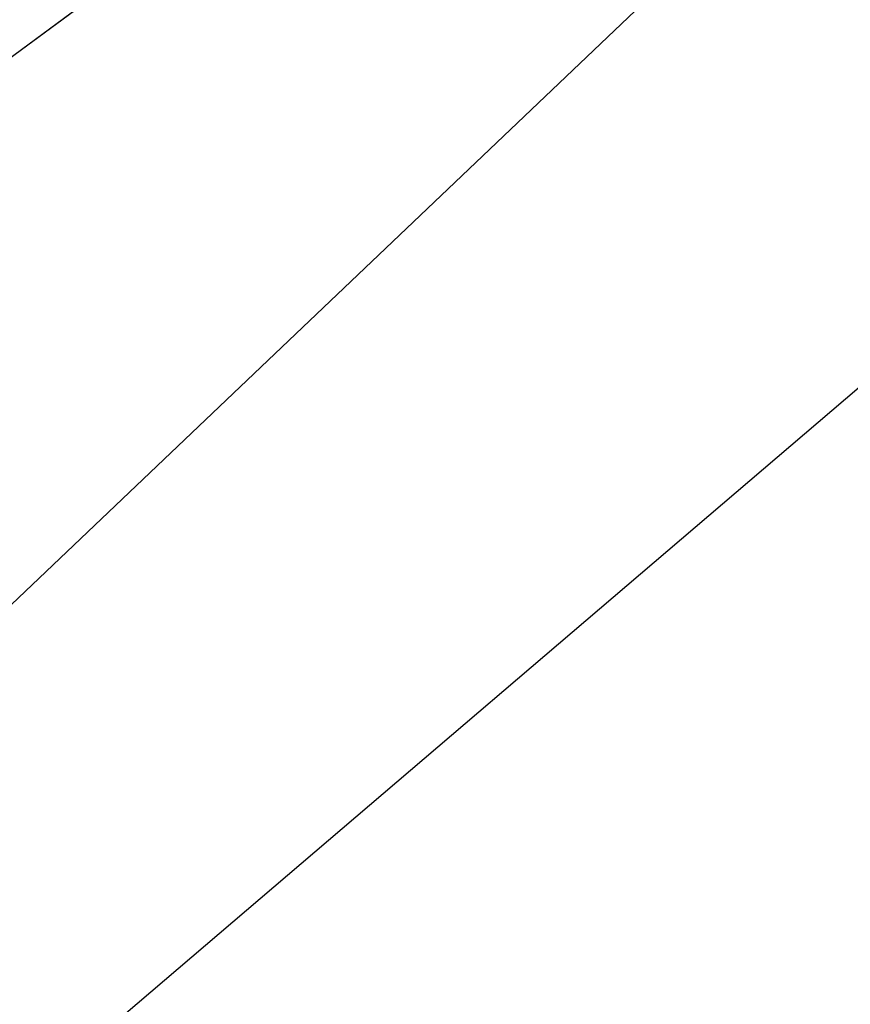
# Model space of a CAD drawing. Extents: x 0.3 to 31.7, y -15.7 to 15.7.
# Tile 37 of 80: x 5.0917 to 5.09707, y -10.91035 to -10.90398. Entities that reach past the tile are written whole.
import ezdxf

# ---------------------------------------------------------------- set-up
doc = ezdxf.new("R2010")
doc.units = 0
doc.header["$MEASUREMENT"] = 0
doc.layers.get('0').update_dxf_attribs({"linetype": 'CONTINUOUS'})

# ---------------------------------------------------------------- blocks, each defined once
blk = doc.blocks.new('LUXORA_ZWIS_DU_Y_STL')
at = {"color": 0}
for p, q in [((5.1460452, -10.8559556, 0.7119495), (5.065811, -10.9323721, 0.7119495)), ((5.1460452, -10.8559556, 0.7119495), (5.065811, -10.9323721, 0.7119495)), ((5.0852762, -10.9089288, 0.6634781), (5.1505754, -10.8607122, 0.6733436)), ((5.0852762, -10.9089288, 0.6634781), (5.1505754, -10.8607122, 0.6733436)), ((5.0879615, -10.9141853, 0.6677964), (5.1505754, -10.8607122, 0.6733436)), ((5.0879615, -10.9141853, 0.6677964), (5.1505754, -10.8607122, 0.6733436))]:
    blk.add_line(p, q, dxfattribs=at)
mesh = blk.add_polyface(dxfattribs=at)
corners = [(5.0959526, -10.8211391, 4.1460109), (5.0113828, -10.9023627, 4.1465312), (5.0154618, -10.908411, 4.1460109)]
mesh.append_faces([[corners[k] for k in face] for face in [(0, 1, 2)]], dxfattribs={"color": 0})
mesh = blk.add_polyface(dxfattribs=at)
corners = [(5.0959526, -10.8211391, 4.1460109), (5.0154618, -10.908411, 4.1460109), (5.0202329, -10.9135894, 4.1472049)]
mesh.append_faces([[corners[k] for k in face] for face in [(0, 1, 2)]], dxfattribs={"color": 0})
mesh = blk.add_polyface(dxfattribs=at)
corners = [(5.1190684, -10.8276307, 0.7100825), (5.0336859, -10.8986406, 0.6980819), (5.1139201, -10.8222253, 0.6980819), (5.0343146, -10.9083509, 0.7100825)]
mesh.append_faces([[corners[k] for k in face] for face in [(0, 1, 2), (1, 0, 3)]], dxfattribs={"vtx0": -1, "color": 0})
mesh = blk.add_polyface(dxfattribs=at)
corners = [(5.10852, -10.8327298, 4.198515), (5.0488828, -10.9100378, 4.1872799), (5.0485464, -10.8977563, 4.198515), (5.1148224, -10.8385425, 4.1872799)]
mesh.append_faces([[corners[k] for k in face] for face in [(0, 1, 2), (1, 0, 3)]], dxfattribs={"vtx0": -1, "color": 0})
mesh = blk.add_polyface(dxfattribs=at)
corners = [(5.143596, -10.8533844, 0.6634781), (5.0811876, -10.9038081, 0.6606394), (5.0852762, -10.9089288, 0.6634781)]
mesh.append_faces([[corners[k] for k in face] for face in [(0, 1, 2)]], dxfattribs={"color": 0})
mesh = blk.add_polyface(dxfattribs=at)
corners = [(5.1505754, -10.8607122, 0.6733436), (5.143596, -10.8533844, 0.6634781), (5.0852762, -10.9089288, 0.6634781)]
mesh.append_faces([[corners[k] for k in face] for face in [(0, 1, 2)]], dxfattribs={"color": 0})

msp = doc.modelspace()

# ---------------------------------------------------------------- block references
at = {"color": 0}
msp.add_blockref('LUXORA_ZWIS_DU_Y_STL', (0, 0), dxfattribs=at)

doc.saveas('drawing.dxf')
